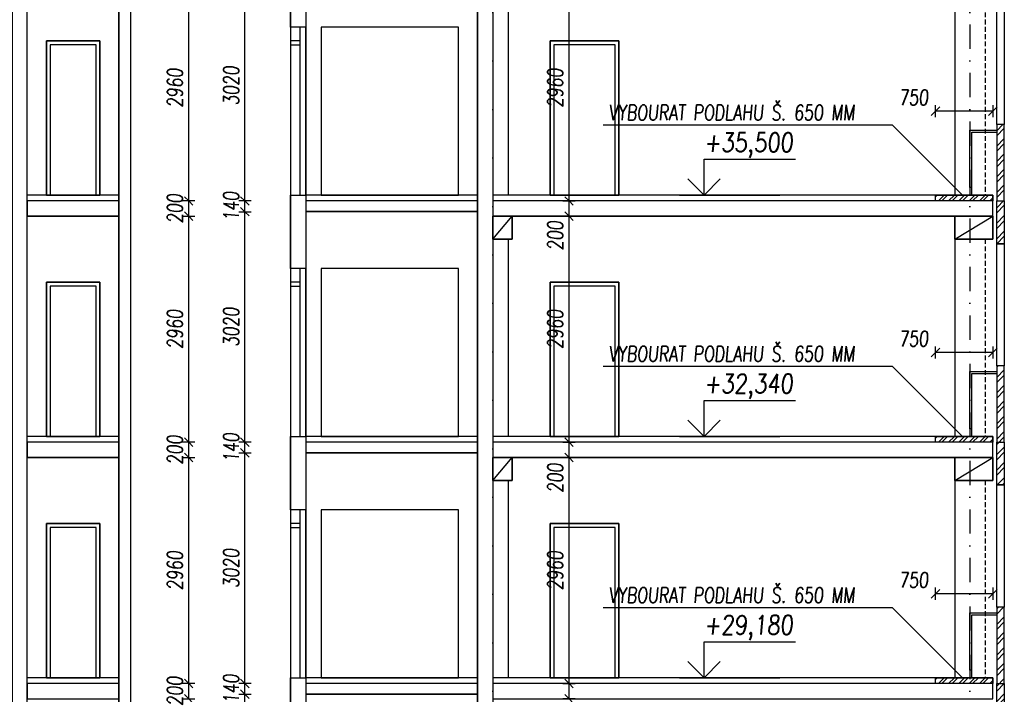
# Model space of a CAD drawing. Header units: millimetres. Extents: x 22267 to 193155, y 329430 to 541733.
# Tile 23 of 89: x 43611 to 56511, y 373494 to 382329. Entities that reach past the tile are written whole.
import ezdxf

# ---------------------------------------------------------------- set-up
doc = ezdxf.new("R2010")
doc.units = ezdxf.units.MM
doc.linetypes.add('ČERCHOVANÁ', pattern=[25.4, 12.7, -6.35, 0, -6.35])
doc.linetypes.add('ČÁRKOVANÁ', pattern=[19.05, 12.7, -6.35])
for name, color, linetype in [('BOURÁNÍ FASÁDY', 30, 'Continuous'), ('BOURÁNÍ PODLAHY', 30, 'Continuous'), ('BOURÁNÍ PŘÍČEK', 30, 'Continuous'), ('DVERE', 4, 'Continuous'), ('KOTY', 7, 'Continuous'), ('KOTY_100', 7, 'Continuous'), ('KÓTY BP PODLAHA', 255, 'Continuous'), ('OSY', 7, 'Continuous'), ('TENKA', 4, 'Continuous'), ('TLUSTA', 2, 'Continuous'), ('ŽB', 1, 'Continuous')]:
    doc.layers.add(name, color=color, linetype=linetype)
doc.styles.add('CS-ROMANS', font='romans.shx', dxfattribs={"width": 0.75, "oblique": 5})
doc.styles.add('CS-ROMANS_100', font='romans.shx', dxfattribs={"width": 0.75, "oblique": 5, "height": 200})
doc.styles.add('ROMANS', font='romans.shx', dxfattribs={"width": 0.75, "oblique": 5, "height": 200})
doc.dimstyles.new('A_KÓTA_100', dxfattribs={"dimtxt": 200, "dimasz": 4, "dimexe": 100, "dimexo": 1500, "dimgap": 80, "dimtad": 1, "dimdec": 0, "dimdsep": 46, "dimtxsty": 'CS-ROMANS_100', "dimblk": 'KOT_CARA20', "dimcen": 90, "dimse1": 1, "dimse2": 1, "dimclrd": 256, "dimclre": 256, "dimclrt": 256, "dimadec": 0, "dimazin": 0, "dimtfac": 1, "dimtdec": 0, "dimtix": 1, "dimtmove": 2, "dimatfit": 3, "dimldrblk": 'OBLIQUE', "dimfxl": 1, "dimfxlon": 1, "dimtolj": 1, "dimarcsym": 0})

# ---------------------------------------------------------------- blocks, each defined once
blk = doc.blocks.new('VÝŠKOVÁ KÓTA 1')
at = {"ltscale": 0.25}
for p, q in [((0, 3.76), (9.59, 3.76)), ((0, 0), (0, 3.76)), ((0, 0), (-1.7, 1.7)), ((0, 0), (1.7, 1.7))]:
    blk.add_line(p, q, dxfattribs=at)
at = {"style": 'ROMANS', "oblique": 5, "width": 0.8}
blk.add_attdef('VÝŠKA', (0, 4.54), '', height=2, dxfattribs=at)
blk = doc.blocks.new('KOT_CARA20')
for p, q in [((0, 0), (-14.1, -14.1)), ((0, 20), (0, -20)), ((0, 0), (14.1, 14.1))]:
    blk.add_line(p, q)
blk = doc.blocks.new('*D2763')
at = {"layer": 'Defpoints', "color": 0, "transparency": 16777216}
for p in [(55611, 381131), (55611, 380030), (56361, 380030)]:
    blk.add_point(p, dxfattribs=at)
at = {"layer": 'KÓTY BP PODLAHA', "lineweight": -2, "transparency": 16777216}
blk.add_line((56357, 381131), (55615, 381131), dxfattribs=at)
at = {"layer": 'KÓTY BP PODLAHA', "lineweight": -2, "transparency": 16777216, "xscale": 4, "yscale": 4, "zscale": 4, "rotation": 180}
blk.add_blockref('KOT_CARA20', (55611, 381131), dxfattribs=at)
at = {"layer": 'KÓTY BP PODLAHA', "lineweight": -2, "transparency": 16777216, "xscale": 4, "yscale": 4, "zscale": 4}
blk.add_blockref('KOT_CARA20', (56361, 381131), dxfattribs=at)
at = {"layer": 'KÓTY BP PODLAHA', "transparency": 16777216, "insert": (55323, 381311), "char_height": 200, "attachment_point": 5, "style": 'CS-ROMANS_100'}
blk.add_mtext('\\A1;750', dxfattribs=at)
blk = doc.blocks.new('_OBLIQUE')
at = {"color": 0, "linetype": 'ByBlock', "ltscale": 15}
blk.add_line((-0.5, -0.5), (0.5, 0.5), dxfattribs=at)
blk = doc.blocks.new('*D2764')
at = {"layer": 'Defpoints', "color": 0, "transparency": 16777216}
for p in [(55611, 377971), (55611, 376870), (56361, 376870)]:
    blk.add_point(p, dxfattribs=at)
at = {"layer": 'KÓTY BP PODLAHA', "lineweight": -2, "transparency": 16777216}
blk.add_line((56357, 377971), (55615, 377971), dxfattribs=at)
at = {"layer": 'KÓTY BP PODLAHA', "lineweight": -2, "transparency": 16777216, "xscale": 4, "yscale": 4, "zscale": 4, "rotation": 180}
blk.add_blockref('KOT_CARA20', (55611, 377971), dxfattribs=at)
at = {"layer": 'KÓTY BP PODLAHA', "lineweight": -2, "transparency": 16777216, "xscale": 4, "yscale": 4, "zscale": 4}
blk.add_blockref('KOT_CARA20', (56361, 377971), dxfattribs=at)
at = {"layer": 'KÓTY BP PODLAHA', "transparency": 16777216, "insert": (55323, 378151), "char_height": 200, "attachment_point": 5, "style": 'CS-ROMANS_100'}
blk.add_mtext('\\A1;750', dxfattribs=at)
blk = doc.blocks.new('*D2765')
at = {"layer": 'Defpoints', "color": 0, "transparency": 16777216}
for p in [(55611, 374811), (55611, 373710), (56361, 373710)]:
    blk.add_point(p, dxfattribs=at)
at = {"layer": 'KÓTY BP PODLAHA', "lineweight": -2, "transparency": 16777216}
blk.add_line((56357, 374811), (55615, 374811), dxfattribs=at)
at = {"layer": 'KÓTY BP PODLAHA', "lineweight": -2, "transparency": 16777216, "xscale": 4, "yscale": 4, "zscale": 4, "rotation": 180}
blk.add_blockref('KOT_CARA20', (55611, 374811), dxfattribs=at)
at = {"layer": 'KÓTY BP PODLAHA', "lineweight": -2, "transparency": 16777216, "xscale": 4, "yscale": 4, "zscale": 4}
blk.add_blockref('KOT_CARA20', (56361, 374811), dxfattribs=at)
at = {"layer": 'KÓTY BP PODLAHA', "transparency": 16777216, "insert": (55323, 374991), "char_height": 200, "attachment_point": 5, "style": 'CS-ROMANS_100'}
blk.add_mtext('\\A1;750', dxfattribs=at)
blk = doc.blocks.new('*D3650')
at = {"layer": 'Defpoints', "color": 0, "transparency": 16777216}
for p in [(44661, 373635), (45825, 373635), (44661, 373435)]:
    blk.add_point(p, dxfattribs=at)
at = {"layer": 'KOTY_100', "lineweight": -2, "transparency": 16777216}
for p, q in [((45825, 373639), (45825, 373643)), ((45825, 373435), (45825, 373635)), ((45825, 373431), (45825, 373427))]:
    blk.add_line(p, q, dxfattribs=at)
at = {"layer": 'KOTY_100', "lineweight": -2, "transparency": 16777216, "xscale": 4, "yscale": 4, "zscale": 4}
for p, rotation in [((45825, 373635), 270), ((45825, 373435), 90)]:
    blk.add_blockref('KOT_CARA20', p, dxfattribs=dict(at, rotation=rotation))
at = {"layer": 'KOTY_100', "transparency": 16777216, "insert": (45645, 373535), "char_height": 200, "attachment_point": 5, "rotation": 90, "style": 'CS-ROMANS_100'}
blk.add_mtext('\\A1;200', dxfattribs=at)
blk = doc.blocks.new('*D3651')
at = {"layer": 'Defpoints', "color": 0, "transparency": 16777216}
for p in [(44661, 376595), (45825, 376595), (44661, 373635)]:
    blk.add_point(p, dxfattribs=at)
at = {"layer": 'KOTY_100', "lineweight": -2, "transparency": 16777216}
blk.add_line((45825, 373639), (45825, 376591), dxfattribs=at)
at = {"layer": 'KOTY_100', "lineweight": -2, "transparency": 16777216, "xscale": 4, "yscale": 4, "zscale": 4}
for p, rotation in [((45825, 376595), 90), ((45825, 373635), 270)]:
    blk.add_blockref('KOT_CARA20', p, dxfattribs=dict(at, rotation=rotation))
at = {"layer": 'KOTY_100', "transparency": 16777216, "insert": (45645, 375115), "char_height": 200, "attachment_point": 5, "rotation": 90, "style": 'CS-ROMANS_100'}
blk.add_mtext('\\A1;2960', dxfattribs=at)
blk = doc.blocks.new('*D3652')
at = {"layer": 'Defpoints', "color": 0, "transparency": 16777216}
for p in [(44661, 376795), (45825, 376795), (44661, 376595)]:
    blk.add_point(p, dxfattribs=at)
at = {"layer": 'KOTY_100', "lineweight": -2, "transparency": 16777216}
for p, q in [((45825, 376799), (45825, 376803)), ((45825, 376595), (45825, 376795)), ((45825, 376591), (45825, 376587))]:
    blk.add_line(p, q, dxfattribs=at)
at = {"layer": 'KOTY_100', "lineweight": -2, "transparency": 16777216, "xscale": 4, "yscale": 4, "zscale": 4}
for p, rotation in [((45825, 376795), 270), ((45825, 376595), 90)]:
    blk.add_blockref('KOT_CARA20', p, dxfattribs=dict(at, rotation=rotation))
at = {"layer": 'KOTY_100', "transparency": 16777216, "insert": (45645, 376695), "char_height": 200, "attachment_point": 5, "rotation": 90, "style": 'CS-ROMANS_100'}
blk.add_mtext('\\A1;200', dxfattribs=at)
blk = doc.blocks.new('*D3653')
at = {"layer": 'Defpoints', "color": 0, "transparency": 16777216}
for p in [(44742, 379755), (45825, 379755), (44661, 376795)]:
    blk.add_point(p, dxfattribs=at)
at = {"layer": 'KOTY_100', "lineweight": -2, "transparency": 16777216}
blk.add_line((45825, 376799), (45825, 379751), dxfattribs=at)
at = {"layer": 'KOTY_100', "lineweight": -2, "transparency": 16777216, "xscale": 4, "yscale": 4, "zscale": 4}
for p, rotation in [((45825, 379755), 90), ((45825, 376795), 270)]:
    blk.add_blockref('KOT_CARA20', p, dxfattribs=dict(at, rotation=rotation))
at = {"layer": 'KOTY_100', "transparency": 16777216, "insert": (45645, 378275), "char_height": 200, "attachment_point": 5, "rotation": 90, "style": 'CS-ROMANS_100'}
blk.add_mtext('\\A1;2960', dxfattribs=at)
blk = doc.blocks.new('*D3654')
at = {"layer": 'Defpoints', "color": 0, "transparency": 16777216}
for p in [(44661, 379955), (45825, 379955), (44742, 379755)]:
    blk.add_point(p, dxfattribs=at)
at = {"layer": 'KOTY_100', "lineweight": -2, "transparency": 16777216}
for p, q in [((45825, 379959), (45825, 379963)), ((45825, 379755), (45825, 379955)), ((45825, 379751), (45825, 379747))]:
    blk.add_line(p, q, dxfattribs=at)
at = {"layer": 'KOTY_100', "lineweight": -2, "transparency": 16777216, "xscale": 4, "yscale": 4, "zscale": 4}
for p, rotation in [((45825, 379955), 270), ((45825, 379755), 90)]:
    blk.add_blockref('KOT_CARA20', p, dxfattribs=dict(at, rotation=rotation))
at = {"layer": 'KOTY_100', "transparency": 16777216, "insert": (45645, 379855), "char_height": 200, "attachment_point": 5, "rotation": 90, "style": 'CS-ROMANS_100'}
blk.add_mtext('\\A1;200', dxfattribs=at)
blk = doc.blocks.new('*D3655')
at = {"layer": 'Defpoints', "color": 0, "transparency": 16777216}
for p in [(44661, 382915), (45825, 382915), (44661, 379955)]:
    blk.add_point(p, dxfattribs=at)
at = {"layer": 'KOTY_100', "lineweight": -2, "transparency": 16777216}
blk.add_line((45825, 379959), (45825, 382911), dxfattribs=at)
at = {"layer": 'KOTY_100', "lineweight": -2, "transparency": 16777216, "xscale": 4, "yscale": 4, "zscale": 4}
for p, rotation in [((45825, 382915), 90), ((45825, 379955), 270)]:
    blk.add_blockref('KOT_CARA20', p, dxfattribs=dict(at, rotation=rotation))
at = {"layer": 'KOTY_100', "transparency": 16777216, "insert": (45645, 381435), "char_height": 200, "attachment_point": 5, "rotation": 90, "style": 'CS-ROMANS_100'}
blk.add_mtext('\\A1;2960', dxfattribs=at)
blk = doc.blocks.new('*D3693')
at = {"layer": 'Defpoints', "color": 0, "transparency": 16777216}
for p in [(46562, 373495), (47765, 373495), (47765, 370475)]:
    blk.add_point(p, dxfattribs=at)
at = {"layer": 'KOTY_100', "lineweight": -2, "transparency": 16777216}
blk.add_line((46562, 370479), (46562, 373491), dxfattribs=at)
at = {"layer": 'KOTY_100', "lineweight": -2, "transparency": 16777216, "xscale": 4, "yscale": 4, "zscale": 4}
for p, rotation in [((46562, 373495), 90), ((46562, 370475), 270)]:
    blk.add_blockref('KOT_CARA20', p, dxfattribs=dict(at, rotation=rotation))
at = {"layer": 'KOTY_100', "transparency": 16777216, "insert": (46382, 371985), "char_height": 200, "attachment_point": 5, "rotation": 90, "style": 'CS-ROMANS_100'}
blk.add_mtext('\\A1;3020', dxfattribs=at)
blk = doc.blocks.new('*D3694')
at = {"layer": 'Defpoints', "color": 0, "transparency": 16777216}
for p in [(46562, 373635), (47765, 373635), (47765, 373495)]:
    blk.add_point(p, dxfattribs=at)
at = {"layer": 'KOTY_100', "lineweight": -2, "transparency": 16777216}
for p, q in [((46562, 373639), (46562, 373643)), ((46562, 373495), (46562, 373635)), ((46562, 373491), (46562, 373487))]:
    blk.add_line(p, q, dxfattribs=at)
at = {"layer": 'KOTY_100', "lineweight": -2, "transparency": 16777216, "xscale": 4, "yscale": 4, "zscale": 4}
for p, rotation in [((46562, 373635), 270), ((46562, 373495), 90)]:
    blk.add_blockref('KOT_CARA20', p, dxfattribs=dict(at, rotation=rotation))
at = {"layer": 'KOTY_100', "transparency": 16777216, "insert": (46382, 373565), "char_height": 200, "attachment_point": 5, "rotation": 90, "style": 'CS-ROMANS_100'}
blk.add_mtext('\\A1;140', dxfattribs=at)
blk = doc.blocks.new('*D3695')
at = {"layer": 'Defpoints', "color": 0, "transparency": 16777216}
for p in [(46562, 376655), (47862, 376655), (47765, 373635)]:
    blk.add_point(p, dxfattribs=at)
at = {"layer": 'KOTY_100', "lineweight": -2, "transparency": 16777216}
blk.add_line((46562, 373639), (46562, 376651), dxfattribs=at)
at = {"layer": 'KOTY_100', "lineweight": -2, "transparency": 16777216, "xscale": 4, "yscale": 4, "zscale": 4}
for p, rotation in [((46562, 376655), 90), ((46562, 373635), 270)]:
    blk.add_blockref('KOT_CARA20', p, dxfattribs=dict(at, rotation=rotation))
at = {"layer": 'KOTY_100', "transparency": 16777216, "insert": (46382, 375145), "char_height": 200, "attachment_point": 5, "rotation": 90, "style": 'CS-ROMANS_100'}
blk.add_mtext('\\A1;3020', dxfattribs=at)
blk = doc.blocks.new('*D3696')
at = {"layer": 'Defpoints', "color": 0, "transparency": 16777216}
for p in [(46562, 376795), (47862, 376795), (47862, 376655)]:
    blk.add_point(p, dxfattribs=at)
at = {"layer": 'KOTY_100', "lineweight": -2, "transparency": 16777216}
for p, q in [((46562, 376799), (46562, 376803)), ((46562, 376655), (46562, 376795)), ((46562, 376651), (46562, 376647))]:
    blk.add_line(p, q, dxfattribs=at)
at = {"layer": 'KOTY_100', "lineweight": -2, "transparency": 16777216, "xscale": 4, "yscale": 4, "zscale": 4}
for p, rotation in [((46562, 376795), 270), ((46562, 376655), 90)]:
    blk.add_blockref('KOT_CARA20', p, dxfattribs=dict(at, rotation=rotation))
at = {"layer": 'KOTY_100', "transparency": 16777216, "insert": (46382, 376725), "char_height": 200, "attachment_point": 5, "rotation": 90, "style": 'CS-ROMANS_100'}
blk.add_mtext('\\A1;140', dxfattribs=at)
blk = doc.blocks.new('*D3697')
at = {"layer": 'Defpoints', "color": 0, "transparency": 16777216}
for p in [(46562, 379815), (47765, 379815), (47862, 376795)]:
    blk.add_point(p, dxfattribs=at)
at = {"layer": 'KOTY_100', "lineweight": -2, "transparency": 16777216}
blk.add_line((46562, 376799), (46562, 379811), dxfattribs=at)
at = {"layer": 'KOTY_100', "lineweight": -2, "transparency": 16777216, "xscale": 4, "yscale": 4, "zscale": 4}
for p, rotation in [((46562, 379815), 90), ((46562, 376795), 270)]:
    blk.add_blockref('KOT_CARA20', p, dxfattribs=dict(at, rotation=rotation))
at = {"layer": 'KOTY_100', "transparency": 16777216, "insert": (46382, 378305), "char_height": 200, "attachment_point": 5, "rotation": 90, "style": 'CS-ROMANS_100'}
blk.add_mtext('\\A1;3020', dxfattribs=at)
blk = doc.blocks.new('*D3698')
at = {"layer": 'Defpoints', "color": 0, "transparency": 16777216}
for p in [(46562, 379955), (47765, 379955), (47765, 379815)]:
    blk.add_point(p, dxfattribs=at)
at = {"layer": 'KOTY_100', "lineweight": -2, "transparency": 16777216}
for p, q in [((46562, 379959), (46562, 379963)), ((46562, 379815), (46562, 379955)), ((46562, 379811), (46562, 379807))]:
    blk.add_line(p, q, dxfattribs=at)
at = {"layer": 'KOTY_100', "lineweight": -2, "transparency": 16777216, "xscale": 4, "yscale": 4, "zscale": 4}
for p, rotation in [((46562, 379955), 270), ((46562, 379815), 90)]:
    blk.add_blockref('KOT_CARA20', p, dxfattribs=dict(at, rotation=rotation))
at = {"layer": 'KOTY_100', "transparency": 16777216, "insert": (46382, 379885), "char_height": 200, "attachment_point": 5, "rotation": 90, "style": 'CS-ROMANS_100'}
blk.add_mtext('\\A1;140', dxfattribs=at)
blk = doc.blocks.new('*D3699')
at = {"layer": 'Defpoints', "color": 0, "transparency": 16777216}
for p in [(46562, 382975), (47644, 382975), (47765, 379955)]:
    blk.add_point(p, dxfattribs=at)
at = {"layer": 'KOTY_100', "lineweight": -2, "transparency": 16777216}
blk.add_line((46562, 379959), (46562, 382971), dxfattribs=at)
at = {"layer": 'KOTY_100', "lineweight": -2, "transparency": 16777216, "xscale": 4, "yscale": 4, "zscale": 4}
for p, rotation in [((46562, 382975), 90), ((46562, 379955), 270)]:
    blk.add_blockref('KOT_CARA20', p, dxfattribs=dict(at, rotation=rotation))
at = {"layer": 'KOTY_100', "transparency": 16777216, "insert": (46382, 381465), "char_height": 200, "attachment_point": 5, "rotation": 90, "style": 'CS-ROMANS_100'}
blk.add_mtext('\\A1;3020', dxfattribs=at)
blk = doc.blocks.new('*D3735')
at = {"layer": 'Defpoints', "color": 0, "transparency": 16777216}
for p in [(50808, 373635), (51100, 373635), (51100, 373435)]:
    blk.add_point(p, dxfattribs=at)
at = {"layer": 'KOTY_100', "lineweight": -2, "transparency": 16777216}
blk.add_line((50808, 373439), (50808, 373631), dxfattribs=at)
at = {"layer": 'KOTY_100', "lineweight": -2, "transparency": 16777216, "xscale": 4, "yscale": 4, "zscale": 4}
for p, rotation in [((50808, 373635), 90), ((50808, 373435), 270)]:
    blk.add_blockref('KOT_CARA20', p, dxfattribs=dict(at, rotation=rotation))
at = {"layer": 'KOTY_100', "transparency": 16777216, "insert": (50628, 373194), "char_height": 200, "attachment_point": 5, "rotation": 90, "style": 'CS-ROMANS_100'}
blk.add_mtext('\\A1;200', dxfattribs=at)
blk = doc.blocks.new('*D3736')
at = {"layer": 'Defpoints', "color": 0, "transparency": 16777216}
for p in [(50808, 376595), (50953, 376595), (51100, 373635)]:
    blk.add_point(p, dxfattribs=at)
at = {"layer": 'KOTY_100', "lineweight": -2, "transparency": 16777216}
blk.add_line((50808, 373639), (50808, 376591), dxfattribs=at)
at = {"layer": 'KOTY_100', "lineweight": -2, "transparency": 16777216, "xscale": 4, "yscale": 4, "zscale": 4}
for p, rotation in [((50808, 376595), 90), ((50808, 373635), 270)]:
    blk.add_blockref('KOT_CARA20', p, dxfattribs=dict(at, rotation=rotation))
at = {"layer": 'KOTY_100', "transparency": 16777216, "insert": (50628, 375115), "char_height": 200, "attachment_point": 5, "rotation": 90, "style": 'CS-ROMANS_100'}
blk.add_mtext('\\A1;2960', dxfattribs=at)
blk = doc.blocks.new('*D3737')
at = {"layer": 'Defpoints', "color": 0, "transparency": 16777216}
for p in [(50808, 376795), (50948, 376795), (50953, 376595)]:
    blk.add_point(p, dxfattribs=at)
at = {"layer": 'KOTY_100', "lineweight": -2, "transparency": 16777216}
blk.add_line((50808, 376599), (50808, 376791), dxfattribs=at)
at = {"layer": 'KOTY_100', "lineweight": -2, "transparency": 16777216, "xscale": 4, "yscale": 4, "zscale": 4}
for p, rotation in [((50808, 376795), 90), ((50808, 376595), 270)]:
    blk.add_blockref('KOT_CARA20', p, dxfattribs=dict(at, rotation=rotation))
at = {"layer": 'KOTY_100', "transparency": 16777216, "insert": (50628, 376327), "char_height": 200, "attachment_point": 5, "rotation": 90, "style": 'CS-ROMANS_100'}
blk.add_mtext('\\A1;200', dxfattribs=at)
blk = doc.blocks.new('*D3738')
at = {"layer": 'Defpoints', "color": 0, "transparency": 16777216}
for p in [(50808, 379755), (51013, 379755), (50948, 376795)]:
    blk.add_point(p, dxfattribs=at)
at = {"layer": 'KOTY_100', "lineweight": -2, "transparency": 16777216}
blk.add_line((50808, 376799), (50808, 379751), dxfattribs=at)
at = {"layer": 'KOTY_100', "lineweight": -2, "transparency": 16777216, "xscale": 4, "yscale": 4, "zscale": 4}
for p, rotation in [((50808, 379755), 90), ((50808, 376795), 270)]:
    blk.add_blockref('KOT_CARA20', p, dxfattribs=dict(at, rotation=rotation))
at = {"layer": 'KOTY_100', "transparency": 16777216, "insert": (50628, 378275), "char_height": 200, "attachment_point": 5, "rotation": 90, "style": 'CS-ROMANS_100'}
blk.add_mtext('\\A1;2960', dxfattribs=at)
blk = doc.blocks.new('*D3739')
at = {"layer": 'Defpoints', "color": 0, "transparency": 16777216}
for p in [(50808, 379955), (51067, 379955), (51013, 379755)]:
    blk.add_point(p, dxfattribs=at)
at = {"layer": 'KOTY_100', "lineweight": -2, "transparency": 16777216}
blk.add_line((50808, 379759), (50808, 379951), dxfattribs=at)
at = {"layer": 'KOTY_100', "lineweight": -2, "transparency": 16777216, "xscale": 4, "yscale": 4, "zscale": 4}
for p, rotation in [((50808, 379955), 90), ((50808, 379755), 270)]:
    blk.add_blockref('KOT_CARA20', p, dxfattribs=dict(at, rotation=rotation))
at = {"layer": 'KOTY_100', "transparency": 16777216, "insert": (50628, 379501), "char_height": 200, "attachment_point": 5, "rotation": 90, "style": 'CS-ROMANS_100'}
blk.add_mtext('\\A1;200', dxfattribs=at)
blk = doc.blocks.new('*D3740')
at = {"layer": 'Defpoints', "color": 0, "transparency": 16777216}
for p in [(50808, 382915), (51086, 382915), (51067, 379955)]:
    blk.add_point(p, dxfattribs=at)
at = {"layer": 'KOTY_100', "lineweight": -2, "transparency": 16777216}
blk.add_line((50808, 379959), (50808, 382911), dxfattribs=at)
at = {"layer": 'KOTY_100', "lineweight": -2, "transparency": 16777216, "xscale": 4, "yscale": 4, "zscale": 4}
for p, rotation in [((50808, 382915), 90), ((50808, 379955), 270)]:
    blk.add_blockref('KOT_CARA20', p, dxfattribs=dict(at, rotation=rotation))
at = {"layer": 'KOTY_100', "transparency": 16777216, "insert": (50628, 381435), "char_height": 200, "attachment_point": 5, "rotation": 90, "style": 'CS-ROMANS_100'}
blk.add_mtext('\\A1;2960', dxfattribs=at)

msp = doc.modelspace()

# ---------------------------------------------------------------- hatches: boundary and pattern name
at = {"layer": 'BOURÁNÍ FASÁDY'}
h = msp.add_hatch(dxfattribs=at)
h.set_pattern_fill('ANSI32', color=256, scale=15)
h.set_pattern_definition([(45, (25900, 0), (-101.02788, 101.02788), []), (45, (25967.35, 0), (-101.02788, 101.02788), [])])
h.paths.add_polyline_path([(56411, 406600.5), (56511, 406600.5), (56511, 407305.5), (56411, 407305.5)])
h.paths.add_polyline_path([(56411, 404675.5), (56511, 404675.5), (56511, 406600.5), (56411, 406600.5)])
h.paths.add_polyline_path([(56511, 402075.5), (56411, 402075.5), (56411, 403075.5), (56511, 403075.5)])
h.paths.add_polyline_path([(56411, 401515.5), (56511, 401515.5), (56511, 402075.5), (56411, 402075.5)])
h.paths.add_polyline_path([(56511, 398915.5), (56411, 398915.5), (56411, 399915.5), (56511, 399915.5)])
h.paths.add_polyline_path([(56411, 398355.5), (56511, 398355.5), (56511, 398915.5), (56411, 398915.5)])
h.paths.add_polyline_path([(56511, 395755.5), (56411, 395755.5), (56411, 396755.5), (56511, 396755.5)])
h.paths.add_polyline_path([(56411, 395195.5), (56511, 395195.5), (56511, 395755.5), (56411, 395755.5)])
h.paths.add_polyline_path([(56511, 392595.5), (56411, 392595.5), (56411, 393595.5), (56511, 393595.5)])
h.paths.add_polyline_path([(56411, 392035.5), (56511, 392035.5), (56511, 392595.5), (56411, 392595.5)])
h.paths.add_polyline_path([(56511, 389435.5), (56411, 389435.5), (56411, 390435.5), (56511, 390435.5)])
h.paths.add_polyline_path([(56411, 388875.5), (56511, 388875.5), (56511, 389435.5), (56411, 389435.5)])
h.paths.add_polyline_path([(56411, 385715.5), (56511, 385715.5), (56511, 386275.5), (56411, 386275.5)])
h.paths.add_polyline_path([(56511, 386275.5), (56411, 386275.5), (56411, 387275.5), (56511, 387275.5)])
h.paths.add_polyline_path([(56511, 383115.5), (56411, 383115.5), (56411, 384115.5), (56511, 384115.5)])
h.paths.add_polyline_path([(56411, 382555.5), (56511, 382555.5), (56511, 383115.5), (56411, 383115.5)])
h.paths.add_polyline_path([(56511, 379955.5), (56411, 379955.5), (56411, 380955.5), (56511, 380955.5)])
h.paths.add_polyline_path([(56411, 379395.5), (56511, 379395.5), (56511, 379955.5), (56411, 379955.5)])
h.paths.add_polyline_path([(56511, 376795.5), (56411, 376795.5), (56411, 377795.5), (56511, 377795.5)])
h.paths.add_polyline_path([(56411, 376235.5), (56511, 376235.5), (56511, 376795.5), (56411, 376795.5)])
h.paths.add_polyline_path([(56511, 373635.5), (56411, 373635.5), (56411, 374635.5), (56511, 374635.5)])
h.paths.add_polyline_path([(56411, 373075.5), (56511, 373075.5), (56511, 373635.5), (56411, 373635.5)])
h.paths.add_polyline_path([(56511, 370475.5), (56411, 370475.5), (56411, 371475.5), (56511, 371475.5)])
h.paths.add_polyline_path([(56411, 369915.5), (56511, 369915.5), (56511, 370475.5), (56411, 370475.5)])
h.paths.add_polyline_path([(56511, 367315.5), (56411, 367315.5), (56411, 368315.5), (56511, 368315.5)])
h.paths.add_polyline_path([(56411, 366755.5), (56511, 366755.5), (56511, 367315.5), (56411, 367315.5)])
h.paths.add_polyline_path([(56511, 364155.5), (56411, 364155.5), (56411, 365155.5), (56511, 365155.5)])
h.paths.add_polyline_path([(56411, 363595.5), (56511, 363595.5), (56511, 364155.5), (56411, 364155.5)])
h.paths.add_polyline_path([(56511, 360995.5), (56411, 360995.5), (56411, 361995.5), (56511, 361995.5)])
h.paths.add_polyline_path([(56411, 360435.5), (56511, 360435.5), (56511, 360995.5), (56411, 360995.5)])
h.paths.add_polyline_path([(56511, 357835.5), (56411, 357835.5), (56411, 358835.5), (56511, 358835.5)])
h.paths.add_polyline_path([(56411, 357275.5), (56511, 357275.5), (56511, 357835.5), (56411, 357835.5)])
h.paths.add_polyline_path([(56511, 354675.5), (56411, 354675.5), (56411, 355675.5), (56511, 355675.5)])
h.paths.add_polyline_path([(56411, 354115.5), (56511, 354115.5), (56511, 354675.5), (56411, 354675.5)])
h.paths.add_polyline_path([(56511, 351515.5), (56411, 351515.5), (56411, 352515.5), (56511, 352515.5)])
h.paths.add_polyline_path([(56411, 350955.5), (56511, 350955.5), (56511, 351515.5), (56411, 351515.5)])
h.paths.add_polyline_path([(56511, 348365.5), (56411, 348365.5), (56411, 348355.5), (56511, 348355.5)], flags=17)
h.paths.add_polyline_path([(56511, 348355.5), (56411, 348355.5), (56411, 349355.5), (56511, 349355.5)])
at = {"layer": 'BOURÁNÍ PODLAHY'}
h = msp.add_hatch(dxfattribs=at)
h.set_pattern_fill('ANSI32', color=256, scale=10)
h.set_pattern_definition([(45, (25893.14, -22120), (-67.35192, 67.35192), []), (45, (25938.04, -22120), (-67.35192, 67.35192), [])])
h.paths.add_polyline_path([(56061, 380030.5), (56361, 380030.5), (56361, 379955.5), (56061, 379955.5)])
h.paths.add_polyline_path([(55611, 380030.5), (56061, 380030.5), (56061, 379955.5), (55611, 379955.5)])
h = msp.add_hatch(dxfattribs=at)
h.set_pattern_fill('ANSI32', color=256, scale=10)
h.set_pattern_definition([(45, (25893.14, -25280), (-67.35192, 67.35192), []), (45, (25938.04, -25280), (-67.35192, 67.35192), [])])
h.paths.add_polyline_path([(56061, 376870.5), (56361, 376870.5), (56361, 376795.5), (56061, 376795.5)])
h.paths.add_polyline_path([(55611, 376870.5), (56061, 376870.5), (56061, 376795.5), (55611, 376795.5)])
h = msp.add_hatch(dxfattribs=at)
h.set_pattern_fill('ANSI32', color=256, scale=10)
h.set_pattern_definition([(45, (25893.14, -28440), (-67.35192, 67.35192), []), (45, (25938.04, -28440), (-67.35192, 67.35192), [])])
h.paths.add_polyline_path([(56061, 373710.5), (56361, 373710.5), (56361, 373635.5), (56061, 373635.5)])
h.paths.add_polyline_path([(55611, 373710.5), (56061, 373710.5), (56061, 373635.5), (55611, 373635.5)])

# ---------------------------------------------------------------- linework, layer by layer
at = {"layer": 'BOURÁNÍ FASÁDY'}
for points in [[(56511, 380955.5), (56411, 380955.5), (56411, 382555.5), (56511, 382555.5)], [(56411, 379955.5), (56511, 379955.5), (56511, 380955.5), (56411, 380955.5)], [(56511, 379395.5), (56411, 379395.5), (56411, 379955.5), (56511, 379955.5)], [(56511, 377795.5), (56411, 377795.5), (56411, 379395.5), (56511, 379395.5)], [(56411, 376795.5), (56511, 376795.5), (56511, 377795.5), (56411, 377795.5)], [(56511, 376235.5), (56411, 376235.5), (56411, 376795.5), (56511, 376795.5)], [(56511, 374635.5), (56411, 374635.5), (56411, 376235.5), (56511, 376235.5)], [(56411, 373635.5), (56511, 373635.5), (56511, 374635.5), (56411, 374635.5)], [(56511, 373075.5), (56411, 373075.5), (56411, 373635.5), (56511, 373635.5)]]:
    msp.add_lwpolyline(points, close=True, dxfattribs=at)
for points in [[(56086, 380130.5), (56061, 380130.5), (56061, 380880.5), (56411, 380880.5)], [(56086, 380030.5), (56086, 380855.5), (56411, 380855.5)], [(56086, 376970.5), (56061, 376970.5), (56061, 377720.5), (56411, 377720.5)], [(56086, 376870.5), (56086, 377695.5), (56411, 377695.5)], [(56086, 373810.5), (56061, 373810.5), (56061, 374560.5), (56411, 374560.5)], [(56086, 373710.5), (56086, 374535.5), (56411, 374535.5)]]:
    msp.add_lwpolyline(points, dxfattribs=at)
at = {"layer": 'BOURÁNÍ PODLAHY'}
for points in [[(56361, 379955.5), (55611, 379955.5), (55611, 380030.5), (56361, 380030.5)], [(56361, 376795.5), (55611, 376795.5), (55611, 376870.5), (56361, 376870.5)], [(56361, 373635.5), (55611, 373635.5), (55611, 373710.5), (56361, 373710.5)]]:
    msp.add_lwpolyline(points, close=True, dxfattribs=at)
at = {"layer": 'BOURÁNÍ PŘÍČEK'}
msp.add_line((47361, 402075.5), (47361, 339185.5), dxfattribs=at)
for points in [[(47161, 380030.5), (47361, 380030.5), (47361, 382230.5), (47161, 382230.5)], [(43961, 380030.5), (44661, 380030.5), (44661, 382050.5), (43961, 382050.5)], [(43961, 382050.5), (44661, 382050.5), (44661, 380030.5), (43961, 380030.5)], [(44011, 380030.5), (44611, 380030.5), (44611, 382000.5), (44011, 382000.5)], [(47161, 382000.5), (47286, 382000.5), (47286, 382050.5), (47161, 382050.5)], [(50561, 380030.5), (51461, 380030.5), (51461, 382050.5), (50561, 382050.5)], [(50611, 380030.5), (51411, 380030.5), (51411, 382000.5), (50611, 382000.5)], [(47161, 376870.5), (47361, 376870.5), (47361, 379070.5), (47161, 379070.5)], [(43961, 376870.5), (44661, 376870.5), (44661, 378890.5), (43961, 378890.5)], [(43961, 378890.5), (44661, 378890.5), (44661, 376870.5), (43961, 376870.5)], [(47161, 378840.5), (47286, 378840.5), (47286, 378890.5), (47161, 378890.5)], [(50561, 376870.5), (51461, 376870.5), (51461, 378890.5), (50561, 378890.5)], [(44011, 376870.5), (44611, 376870.5), (44611, 378840.5), (44011, 378840.5)], [(50611, 376870.5), (51411, 376870.5), (51411, 378840.5), (50611, 378840.5)], [(47161, 373710.5), (47361, 373710.5), (47361, 375910.5), (47161, 375910.5)], [(43961, 373710.5), (44661, 373710.5), (44661, 375730.5), (43961, 375730.5)], [(43961, 375730.5), (44661, 375730.5), (44661, 373710.5), (43961, 373710.5)], [(44011, 373710.5), (44611, 373710.5), (44611, 375680.5), (44011, 375680.5)], [(47161, 375680.5), (47286, 375680.5), (47286, 375730.5), (47161, 375730.5)], [(50561, 373710.5), (51461, 373710.5), (51461, 375730.5), (50561, 375730.5)], [(50611, 373710.5), (51411, 373710.5), (51411, 375680.5), (50611, 375680.5)]]:
    msp.add_lwpolyline(points, close=True, dxfattribs=at)
for points in [[(47286, 380030.5), (47286, 382230.5)], [(47286, 376870.5), (47286, 379070.5)], [(47286, 373710.5), (47286, 375910.5)]]:
    msp.add_lwpolyline(points, dxfattribs=at)
at = {"layer": 'DVERE'}
for points in [[(47561, 380030.5), (49361, 380030.5), (49361, 382230.5), (47561, 382230.5)], [(47561, 376870.5), (49361, 376870.5), (49361, 379070.5), (47561, 379070.5)], [(47561, 373710.5), (49361, 373710.5), (49361, 375910.5), (47561, 375910.5)]]:
    msp.add_lwpolyline(points, close=True, dxfattribs=at)
at = {"layer": 'KOTY', "linetype": 'ByBlock'}
for p, q in [((52254.6, 380030.5), (53571.7, 380030.5)), ((52254.6, 376870.5), (53571.7, 376870.5)), ((52254.6, 373710.5), (53571.7, 373710.5))]:
    msp.add_line(p, q, dxfattribs=at)
at = {"layer": 'KÓTY BP PODLAHA'}
for p, q in [((51256, 380951.6), (55042, 380951.6)), ((55042, 380951.6), (55963.1, 380030.5)), ((51256, 377791.6), (55042, 377791.6)), ((55042, 377791.6), (55963.1, 376870.5)), ((51256, 374631.6), (55042, 374631.6)), ((55042, 374631.6), (55963.1, 373710.5))]:
    msp.add_line(p, q, dxfattribs=at)
at = {"layer": 'OSY', "linetype": 'ČERCHOVANÁ', "ltscale": 25}
for p, q in [((49811, 408305.5), (49811, 331387.3)), ((56061, 408305.5), (56061, 332968))]:
    msp.add_line(p, q, dxfattribs=at)
at = {"layer": 'TENKA'}
for points in [[(55861, 382915.5), (55861, 380030.5)], [(50011, 382615.5), (50011, 380030.5)], [(44911, 379955.5), (43711, 379955.5)], [(49611, 379955.5), (47361, 379955.5)], [(56361, 379955.5), (49811, 379955.5)], [(49811, 379455.5), (50061, 379755.5)], [(55861, 379455.5), (56361, 379755.5)], [(55861, 379755.5), (55861, 376870.5)], [(50011, 379455.5), (50011, 376870.5)], [(44911, 376795.5), (43711, 376795.5)], [(49611, 376795.5), (47361, 376795.5)], [(56361, 376795.5), (49811, 376795.5)], [(49811, 376295.5), (50061, 376595.5)], [(55861, 376295.5), (56361, 376595.5)], [(55861, 376595.5), (55861, 373710.5)], [(50011, 376295.5), (50011, 373710.5)], [(44911, 373635.5), (43711, 373635.5)], [(49611, 373635.5), (47361, 373635.5)], [(56361, 373635.5), (49811, 373635.5)]]:
    msp.add_lwpolyline(points, dxfattribs=at)
at = {"layer": 'TENKA', "linetype": 'ČÁRKOVANÁ', "ltscale": 5}
for points in [[(56261, 382615.5), (56261, 380030.5)], [(56261, 379455.5), (56261, 376870.5)], [(56261, 376295.5), (56261, 373710.5)]]:
    msp.add_lwpolyline(points, dxfattribs=at)
at = {"layer": 'TENKA'}
for points in [[(50561, 382050.5), (51461, 382050.5), (51461, 380030.5), (50561, 380030.5)], [(50561, 378890.5), (51461, 378890.5), (51461, 376870.5), (50561, 376870.5)], [(50561, 375730.5), (51461, 375730.5), (51461, 373710.5), (50561, 373710.5)]]:
    msp.add_lwpolyline(points, close=True, dxfattribs=at)
at = {"layer": 'TLUSTA'}
for points in [[(44911, 402075.5), (44911, 336000.5)], [(45061, 402075.5), (45061, 336050.5)], [(49811, 401875.5), (49811, 347855.5)], [(44911, 380030.5), (43711, 380030.5)], [(49611, 380030.5), (47361, 380030.5)], [(56361, 380030.5), (49811, 380030.5)], [(56361, 379955.5), (56361, 380030.5), (55861, 380030.5)], [(56361, 379755.5), (56361, 380030.5)], [(49611, 379815.5), (47361, 379815.5)], [(44911, 379755.5), (43711, 379755.5)], [(56361, 379755.5), (49811, 379755.5)], [(44911, 376870.5), (43711, 376870.5)], [(49611, 376870.5), (47361, 376870.5)], [(56361, 376870.5), (49811, 376870.5)], [(56361, 376795.5), (56361, 376870.5), (55861, 376870.5)], [(56361, 376595.5), (56361, 376870.5)], [(44911, 376595.5), (43711, 376595.5)], [(49611, 376655.5), (47361, 376655.5)], [(56361, 376595.5), (49811, 376595.5)], [(44911, 373710.5), (43711, 373710.5)], [(49611, 373710.5), (47361, 373710.5)], [(56361, 373710.5), (49811, 373710.5)], [(56361, 373635.5), (56361, 373710.5), (55861, 373710.5)], [(56361, 373435.5), (56361, 373710.5)], [(49611, 373495.5), (47361, 373495.5)]]:
    msp.add_lwpolyline(points, dxfattribs=at)
for points in [[(49811, 379755.5), (50061, 379755.5), (50061, 379455.5), (49811, 379455.5)], [(55861, 379755.5), (56361, 379755.5), (56361, 379455.5), (55861, 379455.5)], [(49811, 376595.5), (50061, 376595.5), (50061, 376295.5), (49811, 376295.5)], [(55861, 376595.5), (56361, 376595.5), (56361, 376295.5), (55861, 376295.5)]]:
    msp.add_lwpolyline(points, close=True, dxfattribs=at)
at = {"layer": 'ŽB'}
for p, q in [((49611, 347855.5), (49611, 402075.5)), ((49611, 402075.5), (49611, 347855.5)), ((49811, 402075.5), (49811, 347855.5))]:
    msp.add_line(p, q, dxfattribs=at)
for points in [[(43511, 402075.5), (43511, 336000.5), (43711, 336000.5), (43711, 402075.5)], [(45061, 402075.5), (45061, 336050.5), (44911, 336050.5), (44911, 402075.5)], [(47161, 402075.5), (47161, 336050.5)]]:
    msp.add_lwpolyline(points, dxfattribs=at)
for points in [[(47161, 383190.5), (47361, 383190.5), (47361, 382230.5), (47161, 382230.5)], [(43711, 379755.5), (44911, 379755.5), (44911, 379955.5), (43711, 379955.5)], [(47161, 380030.5), (47361, 380030.5), (47361, 379070.5), (47161, 379070.5)], [(47361, 379815.5), (49611, 379815.5), (49611, 379955.5), (47361, 379955.5)], [(49811, 379755.5), (56361, 379755.5), (56361, 379955.5), (49811, 379955.5)], [(49811, 379455.5), (50061, 379455.5), (50061, 379755.5), (49811, 379755.5)], [(55861, 379455.5), (56361, 379455.5), (56361, 379755.5), (55861, 379755.5)], [(47161, 376870.5), (47361, 376870.5), (47361, 375910.5), (47161, 375910.5)], [(43711, 376595.5), (44911, 376595.5), (44911, 376795.5), (43711, 376795.5)], [(47361, 376655.5), (49611, 376655.5), (49611, 376795.5), (47361, 376795.5)], [(49811, 376595.5), (56361, 376595.5), (56361, 376795.5), (49811, 376795.5)], [(49811, 376295.5), (50061, 376295.5), (50061, 376595.5), (49811, 376595.5)], [(55861, 376295.5), (56361, 376295.5), (56361, 376595.5), (55861, 376595.5)], [(43711, 373435.5), (44911, 373435.5), (44911, 373635.5), (43711, 373635.5)], [(47161, 373710.5), (47361, 373710.5), (47361, 372750.5), (47161, 372750.5)], [(47361, 373495.5), (49611, 373495.5), (49611, 373635.5), (47361, 373635.5)], [(49811, 373435.5), (56361, 373435.5), (56361, 373635.5), (49811, 373635.5)]]:
    msp.add_lwpolyline(points, close=True, dxfattribs=at)

# ---------------------------------------------------------------- block references
at = {"layer": 'KOTY', "xscale": 125, "yscale": 125, "zscale": 125}
for p, values in [((52577.5, 380030.5), {'VÝŠKA': '+35,500'}), ((52577.5, 376870.5), {'VÝŠKA': '+32,340'}), ((52577.5, 373710.5), {'VÝŠKA': '+29,180'})]:
    msp.add_blockref('VÝŠKOVÁ KÓTA 1', p, dxfattribs=at).add_auto_attribs(values)

# ---------------------------------------------------------------- texts
at = {"layer": 'KÓTY BP PODLAHA', "ltscale": 15, "style": 'CS-ROMANS', "oblique": 5, "width": 0.75}
for p in [(51329.4, 381012.6), (51329.4, 377852.6), (51329.4, 374692.6)]:
    msp.add_text('VYBOURAT PODLAHU Š. 650 MM ', height=200, dxfattribs=at).set_placement(p)

# ---------------------------------------------------------------- dimensions: what is measured, and where the dimension line sits
at = {"layer": 'KOTY_100'}
for base, p1, p2, picture, middle in [((46562.3, 382975.5), (47764.8, 379955.5), (47644, 382975.5), '*D3699', (46382.3, 381465.5)), ((45825, 382915.5), (44661, 379955.5), (44661, 382915.5), '*D3655', (45645, 381435.5)), ((50808.1, 382915.5), (51067.2, 379955.5), (51085.7, 382915.5), '*D3740', (50628.1, 381435.5)), ((45825, 379955.5), (44741.7, 379755.5), (44661, 379955.5), '*D3654', (45645, 379855.5)), ((46562.3, 379955.5), (47764.8, 379815.5), (47764.8, 379955.5), '*D3698', (46382.3, 379885.5)), ((45825, 379755.5), (44661, 376795.5), (44741.7, 379755.5), '*D3653', (45645, 378275.5)), ((46562.3, 379815.5), (47862, 376795.5), (47764.8, 379815.5), '*D3697', (46382.3, 378305.5)), ((50808.1, 379755.5), (50947.5, 376795.5), (51013.3, 379755.5), '*D3738', (50628.1, 378275.5)), ((46562.3, 376795.5), (47862, 376655.5), (47862, 376795.5), '*D3696', (46382.3, 376725.5)), ((45825, 376795.5), (44661, 376595.5), (44661, 376795.5), '*D3652', (45645, 376695.5)), ((46562.3, 376655.5), (47764.8, 373635.5), (47862, 376655.5), '*D3695', (46382.3, 375145.5)), ((45825, 376595.5), (44661, 373635.5), (44661, 376595.5), '*D3651', (45645, 375115.5)), ((50808.1, 376595.5), (51099.7, 373635.5), (50953.1, 376595.5), '*D3736', (50628.1, 375115.5)), ((45825, 373635.5), (44661, 373435.5), (44661, 373635.5), '*D3650', (45645, 373535.5)), ((46562.3, 373635.5), (47764.8, 373495.5), (47764.8, 373635.5), '*D3694', (46382.3, 373565.5)), ((46562.3, 373495.5), (47764.8, 370475.5), (47764.8, 373495.5), '*D3693', (46382.3, 371985.5))]:
    dim = msp.add_linear_dim(base=base, p1=p1, p2=p2, angle=90, dimstyle='A_KÓTA_100', dxfattribs=at)
    dim.commit()
    dim.dimension.update_dxf_attribs({"geometry": picture, "text_midpoint": middle})
for base, p1, p2, picture, middle in [((50808.1, 379955.5), (51013.3, 379755.5), (51067.2, 379955.5), '*D3739', (50628.1, 379501.4)), ((50808.1, 376795.5), (50953.1, 376595.5), (50947.5, 376795.5), '*D3737', (50628.1, 376327)), ((50808.1, 373635.5), (51099.7, 373435.5), (51099.7, 373635.5), '*D3735', (50628.1, 373194.1))]:
    dim = msp.add_linear_dim(base=base, p1=p1, p2=p2, angle=90, dimstyle='A_KÓTA_100', dxfattribs=at)
    dim.commit()
    dim.dimension.update_dxf_attribs({"geometry": picture, "text_midpoint": middle, "dimtype": 160})
at = {"layer": 'KÓTY BP PODLAHA'}
for base, p1, p2, picture, middle in [((55611, 381131.2), (56361, 380030.5), (55611, 380030.5), '*D2763', (55323.2, 381311.2)), ((55611, 377971.2), (56361, 376870.5), (55611, 376870.5), '*D2764', (55323.2, 378151.2)), ((55611, 374811.2), (56361, 373710.5), (55611, 373710.5), '*D2765', (55323.2, 374991.2))]:
    dim = msp.add_linear_dim(base=base, p1=p1, p2=p2, angle=180, dimstyle='A_KÓTA_100', dxfattribs=at)
    dim.commit()
    dim.dimension.update_dxf_attribs({"geometry": picture, "text_midpoint": middle, "dimtype": 160})

doc.saveas('drawing.dxf')
